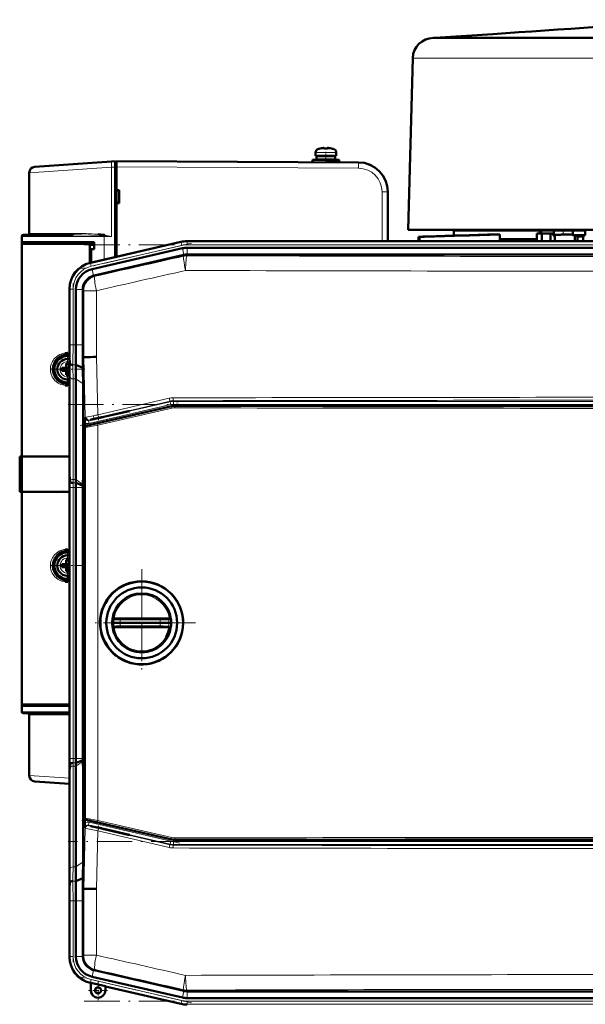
# Model space of a CAD drawing. Extents: x -1358 to 1757, y -1497 to 607.
# Tile 55 of 97: x -1242 to -1050, y 274 to 607. Entities that reach past the tile are written whole.
import ezdxf

# ---------------------------------------------------------------- set-up
doc = ezdxf.new("R2010")
doc.units = 0
doc.linetypes.add('DASHDOT', pattern=[18.5, 12, -3, 0.5, -3])

msp = doc.modelspace()

# ---------------------------------------------------------------- linework, layer by layer
at = {"color": 7, "lineweight": 50}
for p, q in [((-1101.22, 601.17), (-1101.7, 601.17)), ((-1081.55, 602.48), (-1101.23, 601.17)), ((-1084.4, 601.17), (-1101.22, 601.17)), ((-1078.11, 601.17), (-1084.4, 601.17)), ((-1018.21, 601.17), (-1078.11, 601.17)), ((-1108.7, 594.35), (-1110.23, 536.17)), ((-1140.04, 563.74), (-1140.03, 563.73)), ((-1138.88, 563.9), (-1139.05, 563.88)), ((-1138.61, 563.73), (-1138.61, 563.88)), ((-1137.61, 563.73), (-1137.61, 563.88)), ((-1137.34, 563.9), (-1137.17, 563.88)), ((-1136.19, 563.73), (-1136.18, 563.74)), ((-1141.61, 562.33), (-1141.61, 561.2)), ((-1141.61, 561.2), (-1141.61, 562.33)), ((-1141.61, 561.2), (-1138.11, 561.2)), ((-1141.26, 560), (-1141.26, 561.1)), ((-1141.26, 560), (-1141.26, 561.1)), ((-1138.11, 561.1), (-1141.26, 561.1)), ((-1140.11, 561.1), (-1140.11, 561.2)), ((-1140.11, 561.1), (-1140.11, 561.2)), ((-1138.11, 561.2), (-1134.61, 561.2)), ((-1134.96, 561.1), (-1138.11, 561.1)), ((-1136.11, 561.2), (-1136.11, 561.1)), ((-1134.96, 561.1), (-1134.96, 560)), ((-1134.61, 561.2), (-1134.61, 562.33)), ((-1236.75, 557.54), (-1210.71, 559.36)), ((-1210.71, 559.36), (-1209.51, 559.44)), ((-1209.51, 557.45), (-1209.51, 559.44)), ((-1209.11, 559.17), (-1209.51, 559.17)), ((-1209.51, 526.94), (-1209.51, 557.45)), ((-1127.06, 559.04), (-1209.11, 559.47)), ((-1209.11, 557.47), (-1209.11, 549.67)), ((-1142.61, 559.9), (-1142.61, 559.12)), ((-1138.11, 559.9), (-1142.61, 559.9)), ((-1142.61, 559.12), (-1142.61, 559.9)), ((-1138.11, 560), (-1141.26, 560)), ((-1140.11, 559.9), (-1140.11, 560)), ((-1140.11, 559.9), (-1140.11, 560)), ((-1134.96, 560), (-1138.11, 560)), ((-1133.61, 559.9), (-1138.11, 559.9)), ((-1133.61, 559.1), (-1138.03, 559.1)), ((-1136.11, 560), (-1136.11, 559.9)), ((-1136.11, 559.1), (-1136.11, 559.09)), ((-1133.61, 559.1), (-1133.61, 559.9)), ((-1238.61, 555.54), (-1238.61, 534.97)), ((-1209.11, 549.67), (-1208.11, 549.67)), ((-1209.11, 549.67), (-1209.11, 549.53)), ((-1209.11, 549.62), (-1209.11, 545.32)), ((-1209.11, 549.53), (-1208.11, 549.47)), ((-1208.11, 549.67), (-1208.11, 545.27)), ((-1117.11, 532.32), (-1117.11, 549.04)), ((-1208.11, 545.47), (-1209.11, 545.41)), ((-1209.11, 545.41), (-1209.11, 545.27)), ((-1209.11, 545.27), (-1209.11, 527.03)), ((-1208.11, 545.27), (-1209.11, 545.27)), ((-1241.11, 531.97), (-1241.11, 533.97)), ((-1232.71, 534.47), (-1240.61, 534.47)), ((-1223.71, 534.47), (-1232.71, 534.47)), ((-1213.19, 534.19), (-1213.58, 534.22)), ((-1213.2, 534.19), (-1213.57, 534.22)), ((-1213.53, 534.48), (-1213.14, 534.45)), ((-1110.23, 536.17), (-1090.42, 536.17)), ((-1106.76, 533.83), (-1106.44, 533.81)), ((-1106.76, 533.83), (-1106.76, 532.32)), ((-1106.44, 533.81), (-1106.44, 532.32)), ((-1094.73, 535.97), (-1084.5, 535.97)), ((-1094.73, 534.21), (-1094.73, 535.97)), ((-1091.73, 536.17), (-1091.73, 535.97)), ((-1090.42, 536.17), (-1078.22, 536.17)), ((-1084.5, 535.97), (-1065.62, 535.97)), ((-1079.23, 534.61), (-1081.8, 534.61)), ((-1079.23, 532.97), (-1079.23, 534.61)), ((-1078.22, 536.17), (-1059.72, 536.17)), ((-1066.69, 534.97), (-1065.01, 534.97)), ((-1066.69, 532.97), (-1066.69, 534.97)), ((-1065.62, 535.97), (-1065.62, 534.97)), ((-1065.18, 535.97), (-1065.62, 535.97)), ((-1065.18, 534.97), (-1065.18, 535.97)), ((-1065.18, 535.97), (-1060.91, 535.97)), ((-1065.01, 534.97), (-1065.01, 532.32)), ((-1065.01, 534.97), (-1062.01, 534.97)), ((-1062.01, 534.97), (-1062.01, 532.32)), ((-1061.16, 534.97), (-1062.01, 534.97)), ((-1061.16, 534.28), (-1061.16, 534.97)), ((-1060.91, 534.28), (-1061.16, 534.28)), ((-1060.91, 534.28), (-1060.91, 535.97)), ((-1060.72, 535.97), (-1060.91, 535.97)), ((-1060.72, 535.97), (-1054.73, 535.97)), ((-1060.58, 532.32), (-1060.59, 534.46)), ((-1059.72, 536.17), (-1011.23, 536.17)), ((-1054.5, 535.97), (-1054.73, 535.97)), ((-1054.5, 535.97), (-1054.5, 534.35)), ((-1054.5, 535.97), (-1050.34, 535.97)), ((-1054.5, 534.35), (-1053.48, 534.36)), ((-1053.76, 534.36), (-1053.76, 532.32)), ((-1052.91, 533.87), (-1050.91, 533.88)), ((-1052.91, 532.32), (-1052.91, 533.87)), ((-1050.91, 533.88), (-1050.91, 532.32)), ((-1050.34, 535.97), (-1050.34, 534.41)), ((-1050.13, 535.97), (-1050.34, 535.97)), ((-1241.11, 531.47), (-1241.11, 531.97)), ((-1216.61, 531.97), (-1241.11, 531.97)), ((-1241.11, 531.47), (-1219.06, 531.47)), ((-1241.11, 459.47), (-1241.11, 531.47)), ((-1240.81, 531.47), (-1240.81, 531.97)), ((-1216.61, 531.47), (-1219.06, 531.47)), ((-1216.61, 531.02), (-1218.29, 531.07)), ((-1218.11, 524.95), (-1218.11, 530.5)), ((-1187.24, 532.08), (-1218, 524.98)), ((-1187.24, 532.08), (-1217.81, 525.03)), ((-1216.61, 529.67), (-1216.61, 531.97)), ((-1185.16, 532.32), (-1164.89, 532.32)), ((-837.1, 532.32), (-1185.16, 532.32)), ((-852.09, 532.32), (-1164.89, 532.32)), ((-1079.18, 532.32), (-1079.23, 532.97)), ((-1066.69, 532.97), (-1079.23, 532.97)), ((-1066.69, 532.97), (-1066.7, 532.32)), ((-1216.61, 529.67), (-1218.11, 529.67)), ((-1217.61, 529.64), (-1218.11, 529.62)), ((-1218.11, 529.62), (-1218.11, 524.95)), ((-1216.61, 529.67), (-1217.61, 529.64)), ((-1217.61, 529.64), (-1217.61, 525.07)), ((-1186.75, 529.96), (-1217.32, 522.9)), ((-1186.26, 527.72), (-1216.63, 520.71)), ((-1186.26, 527.72), (-1186.23, 527.72)), ((-1185.16, 530.14), (-1164.89, 530.14)), ((-1185.13, 527.85), (-837.12, 527.85)), ((-852.09, 530.14), (-1164.89, 530.14)), ((-1224.98, 516.22), (-1224.98, 516.12)), ((-1224.97, 516.21), (-1224.98, 516.01)), ((-1224.98, 516.01), (-1224.98, 497.21)), ((-1222.79, 516.01), (-1222.79, 497.21)), ((-1220.5, 515.84), (-1220.5, 516.01)), ((-1220.5, 515.84), (-1220.5, 497.21)), ((-1226.11, 490.89), (-1226.11, 489.97)), ((-1225.11, 490.89), (-1225.11, 489.97)), ((-1224.83, 490.88), (-1225, 493.07)), ((-1220.45, 489.49), (-1222.83, 490.48)), ((-1220.51, 493.07), (-1220.18, 493.08)), ((-1220.18, 493.08), (-1219.83, 493.09)), ((-1226.61, 489.47), (-1227.54, 489.47)), ((-1226.61, 488.47), (-1227.54, 488.47)), ((-1226.25, 489.61), (-1226.26, 489.62)), ((-1226.25, 488.33), (-1226.26, 488.32)), ((-1224.98, 489.61), (-1226.25, 489.61)), ((-1226.25, 488.33), (-1226.25, 489.61)), ((-1224.98, 488.33), (-1226.25, 488.33)), ((-1226.11, 487.05), (-1226.11, 487.97)), ((-1225.11, 487.05), (-1225.11, 487.97)), ((-1224.98, 490.14), (-1224.98, 456)), ((-1224.98, 490.14), (-1224.98, 456)), ((-1224.98, 489.61), (-1224.98, 488.33)), ((-1222.79, 485.72), (-1222.79, 451.58)), ((-1220.41, 484.04), (-1220.41, 453.08)), ((-1190.35, 476.47), (-1219.39, 469.77)), ((-1211.92, 473.24), (-1205.06, 474.82)), ((-1204.67, 474.82), (-1211.92, 473.15)), ((-1204.67, 474.82), (-1205.06, 474.82)), ((-833.01, 476.6), (-1189.23, 476.6)), ((-1219.72, 469.52), (-1219.75, 470.8)), ((-1215.17, 472.49), (-1214.19, 472.72)), ((-1214.19, 472.62), (-1215.17, 472.4)), ((-1214.19, 472.72), (-1214.04, 472.74)), ((-1214.19, 472.62), (-1214.19, 472.72)), ((-1214.04, 472.66), (-1214.19, 472.62)), ((-1214.04, 472.74), (-1213.34, 472.91)), ((-1213.34, 472.82), (-1214.04, 472.66)), ((-1214.04, 472.66), (-1214.04, 472.74)), ((-1213.34, 472.91), (-1211.92, 473.24)), ((-1211.92, 473.15), (-1213.34, 472.82)), ((-1213.34, 472.82), (-1213.34, 472.91)), ((-1211.92, 473.15), (-1211.92, 473.24)), ((-1219.78, 469.28), (-1219.78, 336.87)), ((-1241.86, 459.47), (-1241.85, 459.47)), ((-1241.86, 447.47), (-1241.86, 459.47)), ((-1241.86, 459.22), (-1241.86, 459.23)), ((-1241.86, 459.21), (-1241.86, 459.22)), ((-1241.85, 459.47), (-1241.81, 459.47)), ((-1241.85, 447.47), (-1241.85, 459.47)), ((-1241.61, 459.47), (-1241.81, 459.47)), ((-1241.61, 459.47), (-1241.61, 447.47)), ((-1241.11, 459.47), (-1241.61, 459.47)), ((-1224.98, 459.47), (-1241.11, 459.47)), ((-1240.81, 459.44), (-1241.11, 459.47)), ((-1241.11, 459.44), (-1241.11, 447.5)), ((-1241.07, 459.44), (-1241.11, 459.44)), ((-1240.69, 459.44), (-1240.76, 459.44)), ((-1240.26, 459.44), (-1240.69, 459.44)), ((-1238.49, 459.44), (-1240.26, 459.44)), ((-1231.4, 459.43), (-1238.49, 459.44)), ((-1224.78, 450.88), (-1224.95, 453.07)), ((-1220.5, 449.53), (-1222.78, 450.48)), ((-1220.41, 453.08), (-1220.49, 449.95)), ((-1219.78, 453.08), (-1220.41, 453.08)), ((-1241.86, 447.71), (-1241.86, 447.72)), ((-1241.86, 447.47), (-1241.85, 447.47)), ((-1241.85, 447.47), (-1241.81, 447.47)), ((-1241.84, 447.47), (-1241.82, 447.47)), ((-1241.61, 447.47), (-1241.81, 447.47)), ((-1241.61, 447.47), (-1241.11, 447.47)), ((-1241.11, 447.5), (-1241.08, 447.5)), ((-1241.11, 447.47), (-1240.81, 447.5)), ((-1224.98, 447.47), (-1241.11, 447.47)), ((-1241.11, 375.47), (-1241.11, 447.47)), ((-1240.76, 447.5), (-1240.69, 447.5)), ((-1240.69, 447.5), (-1240.25, 447.5)), ((-1240.25, 447.5), (-1238.49, 447.5)), ((-1238.49, 447.5), (-1237.51, 447.5)), ((-1235.01, 447.5), (-1232.77, 447.51)), ((-1230.39, 447.51), (-1226.85, 447.52)), ((-1224.98, 448.93), (-1224.98, 357.21)), ((-1222.79, 357.21), (-1222.79, 448.93)), ((-1220.49, 449.95), (-1220.5, 449.53)), ((-1220.5, 449.53), (-1220.5, 448.93)), ((-1220.5, 448.93), (-1220.5, 357.21)), ((-1226.11, 424.39), (-1226.11, 423.47)), ((-1225.11, 424.39), (-1225.11, 423.47)), ((-1226.61, 422.97), (-1227.54, 422.97)), ((-1226.61, 421.97), (-1227.54, 421.97)), ((-1226.25, 423.11), (-1226.26, 423.12)), ((-1226.25, 421.83), (-1226.26, 421.82)), ((-1224.98, 423.11), (-1226.25, 423.11)), ((-1226.25, 421.83), (-1226.25, 423.11)), ((-1224.98, 421.83), (-1226.25, 421.83)), ((-1226.11, 420.55), (-1226.11, 421.47)), ((-1225.11, 420.55), (-1225.11, 421.47)), ((-1224.98, 423.11), (-1224.98, 421.83)), ((-1210.44, 404.34), (-1210.47, 404.13)), ((-1209.36, 404.58), (-1209.97, 404.58)), ((-1209.36, 404.58), (-1207.71, 404.58)), ((-1194.22, 404.58), (-1207.71, 404.58)), ((-1194.22, 404.58), (-1193.39, 404.58)), ((-1193.39, 404.58), (-1192.66, 404.58)), ((-1192.66, 404.58), (-1191.89, 404.58)), ((-1191.07, 404.58), (-1191.89, 404.58)), ((-1190.58, 404.13), (-1190.6, 404.34)), ((-1209.93, 403.08), (-1210.52, 403.08)), ((-1210.44, 401.82), (-1210.47, 402.03)), ((-1209.36, 401.58), (-1209.97, 401.58)), ((-1207.88, 403.08), (-1209.93, 403.08)), ((-1209.36, 401.58), (-1207.71, 401.58)), ((-1207.88, 403.08), (-1194.21, 403.08)), ((-1194.22, 401.58), (-1207.71, 401.58)), ((-1194.22, 401.58), (-1191.89, 401.58)), ((-1191.32, 403.08), (-1194.21, 403.08)), ((-1191.07, 401.58), (-1191.89, 401.58)), ((-1190.52, 403.08), (-1191.32, 403.08)), ((-1190.58, 402.03), (-1190.6, 401.82)), ((-1200.78, 388.99), (-1200.52, 388.99)), ((-1241.11, 374.97), (-1241.11, 375.47)), ((-1224.98, 375.47), (-1241.11, 375.47)), ((-1241.11, 372.97), (-1241.11, 374.97)), ((-1241.11, 374.97), (-1224.98, 374.97)), ((-1240.81, 374.97), (-1240.81, 375.47)), ((-1240.81, 375.47), (-1240.64, 375.47)), ((-1240.61, 372.47), (-1224.98, 372.47)), ((-1239.11, 372.47), (-1239.1, 372.47)), ((-1238.61, 371.97), (-1238.61, 351.4)), ((-1220.5, 356.61), (-1220.5, 357.21)), ((-1224.78, 355.26), (-1224.95, 353.07)), ((-1222.79, 320.42), (-1222.79, 354.56)), ((-1220.5, 356.61), (-1222.78, 355.66)), ((-1220.49, 356.19), (-1220.5, 356.61)), ((-1220.41, 353.07), (-1220.49, 356.19)), ((-1224.98, 316), (-1224.98, 350.14)), ((-1224.98, 316), (-1224.98, 350.14)), ((-1219.78, 353.06), (-1220.41, 353.07)), ((-1220.41, 322.11), (-1220.41, 353.07)), ((-1224.98, 348.58), (-1236.75, 349.4)), ((-1219.72, 336.64), (-1219.75, 335.34)), ((-1190.35, 329.68), (-1219.39, 336.39)), ((-1214.19, 333.52), (-1215.18, 333.75)), ((-1215.18, 333.65), (-1214.19, 333.43)), ((-1214.19, 333.52), (-1214.04, 333.48)), ((-1214.19, 333.52), (-1214.19, 333.43)), ((-1214.04, 333.48), (-1213.34, 333.32)), ((-1214.04, 333.48), (-1214.04, 333.4)), ((-1214.04, 333.4), (-1214.19, 333.43)), ((-1213.34, 333.24), (-1214.04, 333.4)), ((-1213.34, 333.32), (-1211.92, 333)), ((-1213.34, 333.32), (-1213.34, 333.24)), ((-1211.92, 332.9), (-1213.34, 333.24)), ((-1204.67, 331.32), (-1211.92, 333)), ((-1211.92, 333), (-1211.92, 332.9)), ((-1211.92, 332.9), (-1205.06, 331.32)), ((-1205.06, 331.32), (-1204.67, 331.32)), ((-1189.23, 329.56), (-833.01, 329.56)), ((-1224.83, 315.26), (-1225, 313.07)), ((-1220.45, 316.65), (-1222.83, 315.66)), ((-1220.51, 313.07), (-1220.48, 314.89)), ((-1220.48, 314.89), (-1220.45, 316.65)), ((-1220.51, 313.07), (-1220.18, 313.06)), ((-1219.83, 313.06), (-1220.18, 313.06)), ((-1224.98, 290.13), (-1224.98, 308.93)), ((-1222.79, 290.13), (-1222.79, 308.93)), ((-1220.5, 290.31), (-1220.5, 308.93)), ((-1224.97, 289.93), (-1224.98, 290.13)), ((-1220.5, 290.31), (-1220.5, 290.13)), ((-1224.98, 289.93), (-1224.98, 290.02)), ((-1186.26, 278.42), (-1216.63, 285.43)), ((-1217.81, 281.12), (-1218, 281.16)), ((-1217.81, 281.12), (-1218, 281.16)), ((-1217.81, 281.12), (-1217.77, 281.18)), ((-1217.81, 278.62), (-1217.81, 281.12)), ((-1217.77, 278.62), (-1217.77, 281.18)), ((-1217.77, 281.18), (-1212.84, 280.04)), ((-1186.75, 276.19), (-1217.32, 283.24)), ((-1212.84, 280.04), (-1212.81, 279.96)), ((-1212.84, 280.04), (-1212.84, 278.62)), ((-1212.81, 278.62), (-1212.81, 279.96)), ((-1212.81, 279.96), (-1212.81, 278.62)), ((-1187.24, 274.06), (-1212.81, 279.96)), ((-1186.26, 278.42), (-1186.23, 278.42)), ((-1185.16, 278.29), (-1185.13, 278.29)), ((-1185.13, 278.29), (-837.12, 278.29)), ((-1185.16, 276), (-1164.89, 276)), ((-852.09, 276), (-1164.89, 276))]:
    msp.add_line(p, q, dxfattribs=at)
at = {"color": 7, "lineweight": 18}
for p, q in [((-1106.66, 594.35), (-1108.7, 594.35)), ((-1089.34, 594.35), (-1106.66, 594.35)), ((-1046.98, 594.35), (-1089.34, 594.35)), ((-1140.68, 563.57), (-1140.68, 563.57)), ((-1138.11, 563.57), (-1140.68, 563.57)), ((-1138.09, 563.57), (-1138.11, 563.57)), ((-1135.54, 563.57), (-1138.09, 563.57)), ((-1141.61, 562.33), (-1141.61, 562.33)), ((-1138.11, 562.33), (-1141.61, 562.33)), ((-1138.08, 562.33), (-1138.11, 562.33)), ((-1134.61, 562.33), (-1138.08, 562.33)), ((-1210.71, 557.36), (-1238.61, 555.54)), ((-1209.51, 557.45), (-1210.71, 557.36)), ((-1210.71, 533.97), (-1210.71, 557.36)), ((-1209.51, 557.47), (-1209.11, 557.47)), ((-1209.11, 557.47), (-1127.06, 557.04)), ((-1119.1, 549.04), (-1117.11, 549.04)), ((-1119.1, 532.32), (-1119.1, 549.04)), ((-1241.11, 533.97), (-1233.08, 533.97)), ((-1230.57, 534.97), (-1238.61, 534.97)), ((-1233.08, 533.97), (-1213.21, 533.97)), ((-1223.47, 534.97), (-1230.57, 534.97)), ((-1210.71, 533.97), (-1213.21, 533.97)), ((-1213.21, 526.09), (-1213.21, 533.97)), ((-1060.72, 534.43), (-1060.72, 535.97)), ((-1054.73, 535.97), (-1054.73, 534.54)), ((-1187.2, 531.9), (-1217.82, 524.83)), ((-1186.97, 530.93), (-1217.6, 523.86)), ((-1187.2, 531.9), (-1187.24, 532.08)), ((-1187.2, 531.9), (-1186.97, 530.93)), ((-1185.16, 532.14), (-1185.16, 532.32)), ((-1185.16, 532.14), (-1185.16, 531.14)), ((-1185.16, 532.14), (-837.1, 532.14)), ((-1185.16, 531.14), (-837.1, 531.14)), ((-1186.23, 527.72), (-1186.75, 529.96)), ((-1186.21, 527.29), (-1186.26, 527.72)), ((-1185.16, 527.85), (-1185.16, 530.14)), ((-1185.13, 527.85), (-1185.08, 527.42)), ((-1218, 524.98), (-1217.82, 524.83)), ((-1217.6, 523.86), (-1217.82, 524.83)), ((-1216.8, 520.66), (-1217.32, 522.9)), ((-1216.63, 520.71), (-1216.31, 520.45)), ((-1224.79, 516.07), (-1224.98, 516.22)), ((-1224.79, 516.07), (-1224.79, 497.21)), ((-1224.79, 516.07), (-1223.79, 516.07)), ((-1223.79, 516.07), (-1223.79, 497.21)), ((-1220.5, 516.01), (-1222.79, 516.01)), ((-1220.18, 515.58), (-1220.5, 515.84)), ((-1220.18, 493.08), (-1220.18, 515.58)), ((-1215.88, 515.58), (-1220.18, 515.58)), ((-1215.88, 515.58), (-1215.88, 493.14)), ((-1224.79, 497.21), (-1224.98, 497.21)), ((-1224.79, 497.21), (-1223.79, 497.21)), ((-1222.79, 497.21), (-1223.79, 497.21)), ((-1220.5, 497.21), (-1222.79, 497.21)), ((-1225.59, 491.54), (-1225.61, 491.54)), ((-1222.83, 490.48), (-1223.83, 490.48)), ((-1219.64, 472.64), (-1220.18, 493.08)), ((-1215.88, 493.14), (-1215.36, 473.52)), ((-1228.18, 488.99), (-1228.18, 488.97)), ((-1225.64, 486.4), (-1225.61, 486.4)), ((-1224.79, 486.41), (-1224.79, 452.26)), ((-1223.79, 485.72), (-1223.79, 451.58)), ((-1222.79, 485.72), (-1223.79, 485.72)), ((-1220.41, 484.04), (-1222.79, 485.72)), ((-1218.54, 471.57), (-1190.88, 477.96)), ((-1190.66, 476.99), (-1218.32, 470.6)), ((-1215.36, 473.52), (-1191.25, 479.14)), ((-1190.91, 478.17), (-1215, 472.55)), ((-1190.88, 477.96), (-1190.91, 478.17)), ((-1190.66, 476.99), (-1190.88, 477.96)), ((-1189.78, 478.3), (-1189.76, 478.09)), ((-1189.76, 478.09), (-832.49, 478.09)), ((-1189.76, 477.09), (-1189.76, 478.09)), ((-832.49, 477.09), (-1189.76, 477.09)), ((-1215.44, 470.53), (-1190.33, 476.27)), ((-1190.28, 475.78), (-1215.4, 470.04)), ((-1190.33, 476.27), (-1190.35, 476.47)), ((-1189.23, 476.6), (-1189.21, 476.39)), ((-1219.77, 472.52), (-1219.64, 472.64)), ((-1218.42, 471.69), (-1218.54, 471.57)), ((-1218.32, 470.6), (-1218.54, 471.57)), ((-1215.17, 472.4), (-1215.17, 472.49)), ((-1219.7, 469.23), (-1219.78, 469.28)), ((-1219.7, 336.93), (-1219.7, 469.23)), ((-1219.39, 469.77), (-1219.32, 469.71)), ((-1215.4, 470.04), (-1215.4, 336.12)), ((-1241.81, 459.47), (-1241.81, 447.47)), ((-1224.95, 453.07), (-1225, 453.07)), ((-1222.79, 451.58), (-1223.79, 451.58)), ((-1222.78, 450.48), (-1223.78, 450.48)), ((-1220.49, 449.95), (-1222.79, 451.58)), ((-1224.79, 448.93), (-1224.98, 448.93)), ((-1224.79, 357.21), (-1224.79, 448.93)), ((-1224.79, 448.93), (-1223.79, 448.93)), ((-1222.79, 448.93), (-1223.79, 448.93)), ((-1223.79, 357.21), (-1223.79, 448.93)), ((-1220.5, 448.93), (-1222.79, 448.93)), ((-1225.59, 425.04), (-1225.61, 425.04)), ((-1228.18, 422.49), (-1228.18, 422.47)), ((-1225.64, 419.9), (-1225.61, 419.9)), ((-1209.85, 404.14), (-1210.47, 404.13)), ((-1207.8, 404.09), (-1194.3, 404.09)), ((-1190.58, 404.13), (-1191.4, 404.14)), ((-1209.85, 402.02), (-1210.47, 402.03)), ((-1209.85, 402.02), (-1209.2, 402.03)), ((-1207.8, 402.07), (-1194.3, 402.07)), ((-1193.28, 402.04), (-1192.37, 402.02)), ((-1192.37, 402.02), (-1191.4, 402.01)), ((-1190.58, 402.03), (-1191.4, 402.01)), ((-1224.98, 372.97), (-1241.11, 372.97)), ((-1238.61, 371.97), (-1224.98, 371.97)), ((-1224.79, 357.21), (-1224.98, 357.21)), ((-1224.79, 357.21), (-1223.79, 357.21)), ((-1222.79, 357.21), (-1223.79, 357.21)), ((-1220.5, 357.21), (-1222.79, 357.21)), ((-1224.79, 319.74), (-1224.79, 353.88)), ((-1222.79, 354.56), (-1223.79, 354.56)), ((-1223.79, 320.42), (-1223.79, 354.56)), ((-1222.78, 355.66), (-1223.78, 355.66)), ((-1220.49, 356.19), (-1222.79, 354.56)), ((-1238.61, 351.4), (-1224.98, 350.51)), ((-1225, 353.07), (-1224.95, 353.07)), ((-1219.78, 336.87), (-1219.7, 336.93)), ((-1220.18, 313.06), (-1219.64, 333.5)), ((-1219.64, 333.5), (-1219.77, 333.62)), ((-1219.32, 336.44), (-1219.39, 336.39)), ((-1218.32, 335.54), (-1218.54, 334.57)), ((-1190.88, 328.18), (-1218.54, 334.57)), ((-1218.54, 334.57), (-1218.42, 334.45)), ((-1218.32, 335.54), (-1190.66, 329.16)), ((-1190.33, 329.89), (-1215.44, 335.63)), ((-1215.4, 336.12), (-1190.28, 330.38)), ((-1215.18, 333.75), (-1215.18, 333.65)), ((-1215, 333.59), (-1190.91, 327.97)), ((-1215.36, 332.62), (-1215.88, 313)), ((-1191.25, 327), (-1215.36, 332.62)), ((-1190.88, 328.18), (-1190.91, 327.97)), ((-1190.66, 329.16), (-1190.88, 328.18)), ((-1190.33, 329.89), (-1190.35, 329.68)), ((-1189.78, 327.84), (-1189.76, 328.05)), ((-1189.76, 329.05), (-1189.76, 328.05)), ((-1189.76, 329.05), (-832.49, 329.05)), ((-832.49, 328.05), (-1189.76, 328.05)), ((-1189.21, 329.76), (-1189.23, 329.56)), ((-1222.79, 320.42), (-1223.79, 320.42)), ((-1220.41, 322.11), (-1222.79, 320.42)), ((-1222.83, 315.66), (-1223.83, 315.66)), ((-1220.18, 290.56), (-1220.18, 313.06)), ((-1215.88, 313), (-1215.88, 290.56)), ((-1224.79, 308.93), (-1224.98, 308.93)), ((-1224.79, 308.93), (-1223.79, 308.93)), ((-1224.79, 290.07), (-1224.79, 308.93)), ((-1222.79, 308.93), (-1223.79, 308.93)), ((-1223.79, 290.07), (-1223.79, 308.93)), ((-1220.5, 308.93), (-1222.79, 308.93)), ((-1220.5, 290.13), (-1222.79, 290.13)), ((-1220.18, 290.56), (-1220.5, 290.31)), ((-1220.18, 290.56), (-1215.88, 290.56)), ((-1224.98, 289.93), (-1224.79, 290.07)), ((-1223.79, 290.07), (-1224.79, 290.07)), ((-1216.8, 285.48), (-1217.32, 283.24)), ((-1216.63, 285.43), (-1216.31, 285.69)), ((-1217.82, 281.31), (-1218, 281.16)), ((-1217.82, 281.31), (-1217.6, 282.28)), ((-1187.2, 274.24), (-1217.82, 281.31)), ((-1186.97, 275.21), (-1217.6, 282.28)), ((-1217.77, 278.62), (-1217.81, 278.62)), ((-1212.84, 278.62), (-1212.81, 278.62)), ((-1186.23, 278.42), (-1186.75, 276.19)), ((-1186.21, 278.85), (-1186.26, 278.42)), ((-1185.16, 278.29), (-1185.16, 276)), ((-1185.13, 278.29), (-1185.08, 278.72)), ((-1187.2, 274.24), (-1187.24, 274.06)), ((-1187.2, 274.24), (-1186.97, 275.21)), ((-1185.16, 275), (-837.1, 275)), ((-1185.16, 274.01), (-1185.16, 275)), ((-1185.16, 274.01), (-837.1, 274.01)), ((-1185.16, 274.01), (-1185.16, 273.82))]:
    msp.add_line(p, q, dxfattribs=at)
at = {"color": 7, "linetype": 'DASHDOT', "lineweight": 18, "ltscale": 0.000932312}
msp.add_line((-1139.11, 563.91), (-1139.11, 563.87), dxfattribs=at)
at = {"color": 7, "linetype": 'DASHDOT', "lineweight": 18, "ltscale": 0.000656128}
msp.add_line((-1139.11, 563.88), (-1139.11, 563.9), dxfattribs=at)
at = {"color": 7, "linetype": 'DASHDOT', "lineweight": 18, "ltscale": 0.000779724}
msp.add_line((-1137.11, 563.88), (-1137.11, 563.91), dxfattribs=at)
at = {"color": 7, "linetype": 'DASHDOT', "lineweight": 18, "ltscale": 0.000671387}
msp.add_line((-1137.11, 563.88), (-1137.11, 563.9), dxfattribs=at)
at = {"color": 7, "linetype": 'DASHDOT', "lineweight": 18, "ltscale": 0.097174}
msp.add_line((-1138.11, 558.76), (-1138.11, 562.65), dxfattribs=at)
at = {"color": 7, "linetype": 'DASHDOT', "lineweight": 18, "ltscale": 0.033014}
msp.add_line((-1138.11, 561.21), (-1138.11, 559.89), dxfattribs=at)
at = {"color": 7, "linetype": 'DASHDOT', "lineweight": 18, "ltscale": 0.012015}
msp.add_line((-1209.07, 557.48), (-1209.55, 557.48), dxfattribs=at)
at = {"color": 7, "linetype": 'DASHDOT', "lineweight": 18, "ltscale": 0.023296}
msp.add_line((-1138.11, 559.98), (-1138.11, 559.04), dxfattribs=at)
at = {"color": 7, "linetype": 'DASHDOT', "lineweight": 18, "ltscale": 0.046164}
msp.add_line((-1057.73, 534.28), (-1057.73, 536.12), dxfattribs=at)
at = {"color": 7, "linetype": 'DASHDOT', "lineweight": 18}
for p, q in [((-1183.65, 531.7), (-1220.91, 523.09)), ((-1219.96, 531.14), (-802.29, 531.14)), ((-1223.79, 517.96), (-1223.79, 495.33)), ((-1225.48, 477.09), (-796.77, 477.09)), ((-1221.34, 469.9), (-1187.64, 477.68)), ((-1223.79, 348.04), (-1223.79, 458.1)), ((-1200.52, 421.28), (-1200.52, 384.88)), ((-1200.52, 416.08), (-1200.52, 390.08)), ((-1182.32, 403.08), (-1218.72, 403.08)), ((-1187.52, 403.08), (-1213.52, 403.08)), ((-1187.64, 328.46), (-1221.34, 336.24)), ((-796.77, 329.05), (-1225.49, 329.05)), ((-1223.79, 310.81), (-1223.79, 288.19)), ((-1183.65, 274.45), (-1220.91, 283.05)), ((-1219.96, 275), (-802.29, 275))]:
    msp.add_line(p, q, dxfattribs=at)
at = {"color": 7, "linetype": 'DASHDOT', "lineweight": 18, "ltscale": 0.2925}
for p, q in [((-1225.61, 494.82), (-1225.61, 483.12)), ((-1225.61, 428.32), (-1225.61, 416.62))]:
    msp.add_line(p, q, dxfattribs=at)
at = {"color": 7, "linetype": 'DASHDOT', "lineweight": 18, "ltscale": 0.292499}
for p, q in [((-1219.76, 488.97), (-1231.46, 488.97)), ((-1219.76, 422.47), (-1231.46, 422.47))]:
    msp.add_line(p, q, dxfattribs=at)
at = {"color": 7, "linetype": 'DASHDOT', "lineweight": 18, "ltscale": 0.020221}
msp.add_line((-1215.17, 472.56), (-1215.17, 471.75), dxfattribs=at)
at = {"color": 7, "linetype": 'DASHDOT', "lineweight": 18, "ltscale": 0.019753}
msp.add_line((-1215.18, 333.59), (-1215.18, 334.38), dxfattribs=at)
at = {"color": 7, "linetype": 'DASHDOT', "lineweight": 18, "ltscale": 0.1625}
for p, q in [((-1215.31, 281.87), (-1215.31, 275.37)), ((-1212.06, 278.62), (-1218.56, 278.62))]:
    msp.add_line(p, q, dxfattribs=at)
at = {"color": 7, "linetype": 'DASHDOT', "lineweight": 18, "ltscale": 0.160231}
msp.add_line((-1215.31, 281.82), (-1215.31, 275.41), dxfattribs=at)
at = {"color": 7, "linetype": 'DASHDOT', "lineweight": 18, "ltscale": 0.160233}
msp.add_line((-1212.1, 278.62), (-1218.51, 278.62), dxfattribs=at)
at = {"color": 7, "lineweight": 50}
for points in [[(-1138.61, 563.88), (-1138.61, 563.88), (-1138.61, 563.88), (-1138.62, 563.89), (-1138.64, 563.89), (-1138.7, 563.9), (-1139.11, 563.88)], [(-1138.61, 563.88), (-1138.61, 563.88), (-1138.61, 563.88), (-1138.62, 563.89), (-1138.63, 563.89), (-1138.66, 563.9)], [(-1137.61, 563.88), (-1137.61, 563.88), (-1137.61, 563.88), (-1137.6, 563.89), (-1137.59, 563.89), (-1137.51, 563.9)], [(-1137.61, 563.88), (-1137.61, 563.88), (-1137.6, 563.89), (-1137.6, 563.89), (-1137.58, 563.89), (-1137.53, 563.9), (-1137.38, 563.9), (-1137.11, 563.88)], [(-1060.72, 534.43), (-1060.72, 534.44), (-1060.68, 534.44), (-1060.2, 534.49)], [(-1056.12, 534.59), (-1054.87, 534.57), (-1054.81, 534.56)], [(-1218.11, 530.5), (-1218.14, 530.72), (-1218.21, 530.94), (-1218.34, 531.13), (-1218.51, 531.29), (-1218.71, 531.4), (-1219.06, 531.47)], [(-1226.47, 494.44), (-1226.04, 494.47), (-1225.86, 494.47)], [(-1225.86, 483.47), (-1226.41, 483.5), (-1226.47, 483.5)], [(-1215.17, 472.49), (-1216.63, 472.14), (-1217.6, 471.9), (-1217.76, 471.85), (-1217.78, 471.84), (-1217.78, 471.84)], [(-1217.78, 471.84), (-1217.78, 471.84), (-1217.77, 471.84), (-1217.73, 471.84), (-1217.34, 471.92), (-1215.17, 472.4)], [(-1226.47, 427.94), (-1226.04, 427.97), (-1225.86, 427.97)], [(-1225.86, 416.97), (-1226.41, 417), (-1226.47, 417)], [(-1210.44, 404.34), (-1210.44, 404.34), (-1210.44, 404.34), (-1210.44, 404.34), (-1210.44, 404.34), (-1210.43, 404.35), (-1210.41, 404.36)], [(-1190.63, 404.36), (-1190.61, 404.34), (-1190.6, 404.34), (-1190.6, 404.34), (-1190.6, 404.34), (-1190.6, 404.34), (-1190.6, 404.34)], [(-1210.44, 401.82), (-1210.44, 401.82), (-1210.44, 401.82), (-1210.44, 401.82), (-1210.43, 401.81), (-1210.34, 401.72), (-1210.18, 401.62)], [(-1190.63, 401.8), (-1190.61, 401.82), (-1190.6, 401.82), (-1190.6, 401.82), (-1190.6, 401.82), (-1190.6, 401.82), (-1190.6, 401.82)], [(-1217.78, 334.3), (-1217.78, 334.3), (-1217.77, 334.3), (-1217.73, 334.28), (-1217.34, 334.17), (-1215.18, 333.65)], [(-1215.18, 333.75), (-1216.63, 334.07), (-1217.59, 334.28), (-1217.76, 334.3), (-1217.77, 334.3), (-1217.78, 334.3), (-1217.78, 334.3), (-1217.78, 334.3)]]:
    msp.add_lwpolyline(points, dxfattribs=at)
at = {"color": 7, "lineweight": 18}
for points in [[(-1213.57, 534.22), (-1214.98, 534.3), (-1217.77, 534.4), (-1220.82, 534.45), (-1223.7, 534.47)], [(-1229.54, 493.11), (-1228.82, 493.64), (-1228.25, 493.94), (-1227.6, 494.2), (-1226.88, 494.38), (-1226.47, 494.44)], [(-1229.54, 484.83), (-1229.94, 485.2), (-1230.28, 485.59), (-1230.57, 485.99), (-1230.81, 486.41), (-1231.18, 487.25), (-1231.39, 488.12), (-1231.45, 488.99), (-1231.38, 489.87), (-1231.16, 490.74), (-1230.79, 491.58), (-1230.54, 491.99), (-1230.25, 492.39), (-1229.92, 492.76), (-1229.54, 493.11)], [(-1226.47, 483.5), (-1227.25, 483.64), (-1227.94, 483.86), (-1228.55, 484.15), (-1228.83, 484.31), (-1229.54, 484.83)], [(-1219.64, 472.64), (-1219.63, 472.64), (-1219.59, 472.66), (-1219.29, 472.73)], [(-1219.32, 469.71), (-1219.31, 469.71), (-1219.3, 469.71), (-1219.23, 469.72), (-1218.58, 469.84), (-1215.44, 470.53)], [(-1218.14, 471.78), (-1218.38, 471.71), (-1218.41, 471.69), (-1218.42, 471.69)], [(-1215.4, 470.04), (-1218.9, 469.35), (-1219.58, 469.24), (-1219.68, 469.23), (-1219.7, 469.23), (-1219.7, 469.23), (-1219.7, 469.23)], [(-1229.54, 426.61), (-1228.82, 427.14), (-1228.25, 427.44), (-1227.6, 427.7), (-1226.88, 427.88), (-1226.47, 427.94)], [(-1229.54, 418.33), (-1229.94, 418.7), (-1230.28, 419.09), (-1230.57, 419.49), (-1230.81, 419.91), (-1231.18, 420.75), (-1231.39, 421.62), (-1231.45, 422.49), (-1231.38, 423.37), (-1231.16, 424.24), (-1230.79, 425.08), (-1230.54, 425.49), (-1230.25, 425.89), (-1229.92, 426.26), (-1229.54, 426.61)], [(-1226.47, 417), (-1227.25, 417.14), (-1227.94, 417.36), (-1228.55, 417.65), (-1228.83, 417.81), (-1229.54, 418.33)], [(-1207.71, 404.58), (-1207.71, 404.58), (-1207.72, 404.57), (-1207.73, 404.57), (-1207.74, 404.53), (-1207.79, 404.32), (-1207.8, 404.09)], [(-1194.3, 404.09), (-1194.28, 404.44), (-1194.26, 404.53), (-1194.24, 404.56), (-1194.23, 404.57), (-1194.23, 404.58), (-1194.22, 404.58)], [(-1194.3, 404.09), (-1192.04, 404.14), (-1191.4, 404.14)], [(-1207.71, 401.58), (-1207.71, 401.58), (-1207.72, 401.58), (-1207.73, 401.59), (-1207.74, 401.62), (-1207.79, 401.84), (-1207.8, 402.07)], [(-1194.3, 402.07), (-1194.28, 401.72), (-1194.26, 401.63), (-1194.24, 401.6), (-1194.23, 401.58), (-1194.23, 401.58), (-1194.22, 401.58)], [(-1219.7, 336.93), (-1219.7, 336.93), (-1219.69, 336.93), (-1219.59, 336.92), (-1218.84, 336.8), (-1215.4, 336.12)], [(-1215.36, 332.62), (-1218.8, 333.3), (-1219.59, 333.48), (-1219.63, 333.5), (-1219.64, 333.5)], [(-1215.44, 335.63), (-1217.74, 336.14), (-1219.12, 336.42), (-1219.29, 336.45), (-1219.31, 336.45), (-1219.31, 336.44), (-1219.32, 336.44)], [(-1218.42, 334.45), (-1218.41, 334.45), (-1218.4, 334.44), (-1218.28, 334.4), (-1216.6, 333.97), (-1215, 333.59)]]:
    msp.add_lwpolyline(points, dxfattribs=at)
at = {"color": 7, "lineweight": 50}
for centre, radius in [((-1200.52, 403.08), 14), ((-1200.52, 403.08), 12), ((-1215.31, 278.62), 1.03), ((-1215.31, 278.62), 1)]:
    msp.add_circle(centre, radius, dxfattribs=at)
for centre, radius, start, end in [((-2618.56, 23328.87), 22778.31, 273.869095, 274.0464), ((-1101.7, 594.17), 7, 90.0001, 178.5003), ((-1140.31, 562.33), 1.3, 106.6015, 180), ((-1140.31, 562.33), 1.3, 106.6015, 180), ((-1138.11, 554.95), 9, 102.3778, 106.6015), ((-1138.11, 554.95), 9, 102.3778, 106.6015), ((-1138.11, 554.95), 8.99, 96.3897, 102.3492), ((-1138.11, 554.95), 8.99, 96.3893, 102.3497), ((-1138.11, 554.95), 8.99, 96.3893, 102.3497), ((-1138.11, 554.95), 8.99, 96.3897, 102.3492), ((-1138.68, 560.09), 3.82, 92.3233, 96.5681), ((-1138.11, 553.84), 9.9, 89.9998, 92.8943), ((-1138.11, 553.84), 9.9, 89.9998, 92.8943), ((-1138.11, 553.84), 9.9, 89.9998, 92.8943), ((-1138.11, 553.84), 9.9, 90, 92.1365), ((-1138.11, 553.84), 9.9, 87.106, 89.9999), ((-1138.11, 553.84), 9.9, 87.106, 89.9999), ((-1138.11, 553.84), 9.9, 87.106, 89.9999), ((-1138.11, 554.95), 8.99, 77.6503, 83.6107), ((-1138.11, 554.95), 8.99, 77.6503, 83.6107), ((-1138.11, 554.95), 8.99, 77.6503, 83.6107), ((-1138.11, 554.95), 8.99, 77.6503, 83.6107), ((-1138.11, 554.95), 9, 73.3984, 77.6222), ((-1135.91, 562.33), 1.3, 0, 73.3984), ((-1236.61, 555.54), 2, 94, 180), ((-1127.11, 549.04), 10, 0, 89.7), ((-1127.13, 549.02), 10.02, 64.3266, 68.2302), ((-1240.61, 533.97), 0.5, 90, 180), ((-1239.11, 534.97), 0.5, 270, 360), ((-1217.89, 503.19), 31.58, 82.0417, 85.3768), ((-1216.32, 534.84), 2.82, 347.1582, 352.5237), ((-1216.3, 534.86), 2.81, 346.8887, 352.07), ((-1213.89, 530.95), 3.54, 77.9977, 83.9785), ((-1216.22, 534.91), 3.1, 346.5612, 350.7328), ((-1216.32, 534.91), 3.21, 346.8919, 351.6715), ((-586.64, -15682.52), 16224.69, 91.794546, 91.83705), ((-676.9, -12828.89), 13369.63, 91.735472, 91.842473), ((-820.88, -8709.85), 9248.06, 91.600808, 91.769459), ((-1057.09, 477.35), 57.22, 91.2457, 93.1206), ((-1055.96, 443.4), 91.19, 90.099, 91.4886), ((-1054.81, 534.31), 0.254, 69.8958, 89.1175), ((-1000.7, -2701.02), 3235.82, 90.87901, 90.9345), ((-1078.33, 505.78), 37.88, 47.8527, 48.9887), ((-1009.88, 490.18), 59.95, 132.4552, 133.1998), ((-1185.16, 523.07), 9.25, 90.0004, 102.9992), ((-1185.16, 523.07), 9.25, 90.0004, 102.9992), ((-1185.16, 523.07), 7.06, 90.0004, 102.9993), ((-1215.98, 516.22), 8.99, 102.9916, 180.0084), ((-1215.73, 516.02), 7.06, 102.9968, 180.0034), ((-1215.5, 515.83), 5.01, 105.1072, 177.8928), ((-1572.56, 497.13), 347.59, 359.3315, 0.0143), ((-1793.03, 497.07), 570.24, 359.3376, 0.0139), ((-1912.97, 497.19), 692.47, 359.65945, 0.00195), ((-1225.61, 488.97), 5, 90, 180), ((-1225.61, 488.97), 5, 113.356, 152.5217), ((-1225.61, 488.99), 4.98, 82.836, 90.0232), ((-1225.61, 488.97), 4.5, 82.1078, 278.142), ((-1225.61, 488.97), 3.5, 90, 180), ((-1225.61, 473.76), 17.14, 89.9996, 91.6715), ((-1225.61, 488.97), 3.5, 79.7551, 90), ((-1225.61, 473.8), 17.1, 88.3267, 90.0022), ((-1432.2, 489.89), 207.22, 0.0687, 0.8785), ((-1562.57, 485.32), 339.78, 0.0681, 0.8707), ((-1831.28, 480.23), 610.9, 0.86852, 1.20439), ((-1200.4, -712.53), 1205.77, 90.73585, 90.92355), ((-1225.6, 488.97), 5.02, 180.0207, 189.2982), ((-1225.61, 488.97), 5, 189.3094, 277.3242), ((-1225.61, 488.97), 3.5, 180, 280.4916), ((-1210.41, 488.97), 17.13, 178.3286, 181.6729), ((-1226.61, 489.97), 0.5, 270, 0), ((-1226.61, 487.97), 0.5, 0, 90), ((-1225.61, 504.18), 17.14, 268.3285, 270.0004), ((-1225.61, 504.14), 17.1, 269.9978, 271.6733), ((-1224.61, 489.97), 0.5, 180, 223.5858), ((-1224.61, 487.97), 0.5, 136.4607, 180), ((-1611.87, 483.57), 391.47, 0.0681, 0.8669), ((-1225.61, 488.97), 5, 207.1861, 246.7), ((-1159.25, 472.33), 60.52, 179.8196, 181.4448), ((-1219.28, 469.28), 0.5, 102.9976, 180.0022), ((-1245.41, -6509.63), 6969.08, 89.832007, 89.964315), ((-1245.15, -6515.75), 6975.2, 89.834329, 89.963987), ((-1235.25, -2333.97), 2793.4, 89.78937, 89.92113), ((-1432.34, 456.25), 207.36, 359.1212, 359.9305), ((-1012.55, 456.25), 212.42, 180.0663, 180.8562), ((-1572.05, 449.02), 347.08, 359.9853, 0.6691), ((-867.24, 449.01), 357.73, 179.3493, 180.0128), ((-1142.97, 451.67), 79.83, 180.0641, 180.8524), ((-1087.99, 448.96), 134.8, 179.3521, 180.0124), ((-1245.36, 7388.69), 6941.2, 270.03533, 270.168259), ((-1245.1, 7399.74), 6952.25, 270.03533, 270.165855), ((-1225.61, 422.47), 5, 90, 180.0007), ((-1225.61, 422.47), 4.5, 81.8548, 278.1422), ((-1225.61, 422.47), 5, 113.356, 152.5217), ((-1225.61, 422.49), 4.98, 82.6665, 90.0227), ((-1225.61, 422.47), 3.5, 90, 180), ((-1226.61, 423.47), 0.5, 270, 360), ((-1225.61, 407.26), 17.14, 89.9996, 91.6715), ((-1225.61, 422.47), 3.5, 79.5042, 90), ((-1225.61, 407.3), 17.1, 88.3267, 90.0022), ((-1224.61, 423.47), 0.5, 180, 223.5898), ((-1225.6, 422.47), 5.02, 180.0207, 189.2982), ((-1225.61, 422.47), 5, 189.3095, 207.185), ((-1225.61, 422.47), 5, 207.1866, 246.6173), ((-1225.61, 422.47), 3.5, 180, 280.492), ((-1210.41, 422.47), 17.13, 178.3286, 181.6729), ((-1226.61, 421.47), 0.5, 0, 90), ((-1225.61, 437.68), 17.14, 268.3285, 270.0004), ((-1225.61, 437.64), 17.1, 269.9978, 271.6733), ((-1224.61, 421.47), 0.5, 136.4567, 180), ((-1225.61, 422.47), 5, 246.6202, 270), ((-1225.61, 422.46), 4.99, 269.9886, 277.3245), ((-1200.57, 403.08), 14.09, 89.8034, 134.0601), ((-1200.57, 403.08), 14.09, 44.258, 89.8038), ((-1200.57, 403.08), 14.1, 134.0696, 179.1699), ((-1200.52, 403.08), 10, 7.2346, 172.765), ((-1200.57, 403.08), 14.09, 314.0192, 44.2557), ((-1209.88, 403.9), 0.705, 129.6312, 139.5308), ((-1209.93, 403.96), 0.622, 113.4776, 129.4362), ((-1209.96, 404.03), 0.549, 90.4701, 113.1016), ((-1191.08, 404.03), 0.553, 67.0525, 89.5669), ((-1191.12, 403.95), 0.645, 39.9598, 66.2327), ((-1200.57, 403.08), 14.09, 179.1903, 224.261), ((-1200.52, 403.08), 10, 187.235, 352.7654), ((-1209.96, 402.14), 0.556, 247.1205, 269.4699), ((-1200.52, 403.07), 9.49, 330.6713, 350.9616), ((-1191.08, 402.14), 0.558, 270.5728, 292.8875), ((-1191.11, 402.2), 0.628, 293.5258, 320.519), ((-1200.57, 403.08), 14.09, 224.2714, 246.7188), ((-1200.57, 403.09), 14.1, 246.7224, 269.1382), ((-1200.57, 403.08), 14.09, 291.5606, 314.0155), ((-1200.57, 403.08), 14.09, 270.1953, 291.5621), ((-1240.61, 372.97), 0.5, 180, 270), ((-1239.11, 371.97), 0.5, 0, 90), ((-1572.05, 357.12), 347.08, 359.3309, 0.0147), ((-867.24, 357.13), 357.73, 179.9872, 180.6507), ((-1087.99, 357.18), 134.8, 179.9876, 180.6479), ((-1142.97, 354.47), 79.83, 179.1476, 179.9359), ((-1236.61, 351.4), 2, 180, 266), ((-1432.34, 349.89), 207.36, 0.0695, 0.8788), ((-1012.55, 349.9), 212.42, 179.1438, 179.9337), ((-1219.28, 336.87), 0.5, 179.9976, 257.0022), ((-1159.25, 333.81), 60.52, 178.5511, 180.1764), ((-1189.23, 334.56), 5, 257.002, 269.998), ((-1562.57, 320.82), 339.78, 359.1293, 359.9319), ((-1611.87, 322.57), 391.47, 359.1331, 359.9319), ((-1432.2, 316.25), 207.22, 359.1215, 359.9313), ((-1793.03, 309.07), 570.24, 359.9861, 0.6624), ((-1572.56, 309.02), 347.59, 359.9857, 0.6685), ((-1912.99, 308.95), 692.48, 359.99805, 0.34054), ((-1200.38, 1519.8), 1206.9, 269.07649, 269.26401), ((-1215.73, 290.13), 7.06, 179.9966, 257.0032), ((-1215.5, 290.31), 5, 182.1029, 254.9076), ((-1215.98, 289.92), 8.99, 179.9916, 257.0084), ((-1215.31, 278.62), 2.5, 180, 360), ((-1215.31, 278.62), 2.47, 180, 0), ((-1215.31, 278.62), 1, 141.2591, 270), ((-1215.31, 278.62), 2.5, 270, 360), ((-1185.16, 283.07), 9.25, 257.0008, 269.9996), ((-1185.16, 283.07), 9.25, 257.0008, 269.9996), ((-1185.16, 283.07), 7.06, 257.0007, 269.9996)]:
    msp.add_arc(centre, radius, start, end, dxfattribs=at)
at = {"color": 7, "lineweight": 18}
for centre, radius, start, end in [((-1127.1, 549.04), 8, 359.9985, 89.7014), ((-1224.33, 534.95), 0.852, 337.0771, 1.532), ((-1223.33, 419.33), 115.64, 87.365, 90.0726), ((-1221.25, 465.22), 69.7, 85.1476, 87.3411), ((-1243.91, 173.95), 361.55, 84.7305, 85.1277), ((-1245.38, 349.06), 188.13, 79.3785, 80.1373), ((-1185.16, 523.07), 9.06, 90.0004, 102.9992), ((-1185.16, 523.09), 8.05, 89.9878, 103.0122), ((-13882.26, 56297.95), 57197.52, 282.793761, 282.824689), ((-1011.13, 56176.46), 55649.31, 269.820896, 270.179106), ((-1215.8, 516.07), 8.99, 102.9997, 180.0003), ((-1215.8, 516.07), 7.99, 102.9916, 180.0084), ((-13920.79, 56656.02), 57560.09, 282.7515782, 282.7824028), ((-1011.13, 56551.72), 56029.56, 269.821504, 270.178498), ((-1758.77, 497.08), 533.98, 359.3347, 0.0141), ((-1792.9, 497.07), 569.11, 359.3363, 0.014), ((-1224.9, 494.47), 0.961, 179.819, 191.8718), ((-1225.87, 488.87), 5.6, 80.9655, 89.9369), ((-1225.61, 488.97), 2.57, 90, 179.4706), ((-1225.61, 488.97), 2.57, 75.7708, 89.4706), ((-1543.04, 486.03), 318.25, 0.0684, 0.8743), ((-1562.93, 485.32), 339.14, 0.0683, 0.8723), ((-1225.61, 488.97), 2.57, 180, 269.4706), ((-1224.9, 483.47), 0.961, 168.1213, 180.1745), ((-1225.87, 489.07), 5.6, 270.0738, 279.1411), ((-1225.61, 488.97), 2.57, 270, 284.3523), ((-1189.89, 473.31), 5.99, 90.1091, 103.1288), ((-1189.77, 473.3), 5, 90.1491, 103.1472), ((-1189.76, 473.09), 4, 90.0047, 102.9953), ((-1011.13, -83333.09), 83812.57, 89.8777831, 90.1222151), ((-1011.13, -83219.55), 83698.04, 89.8777011, 90.122297), ((-1158.43, 176.67), 302.27, 100.857, 101.1749), ((-1189.22, 471.4), 5, 89.8884, 102.8902), ((-1189.28, 471.4), 4.49, 89.8605, 102.8892), ((-1011.12, 84261.66), 83785.95, 269.8781811, 270.1218207), ((-1011.12, 84204.75), 83728.55, 269.8781333, 270.1218617), ((-1218.77, 472.55), 0.999, 181.46, 283.0819), ((-1218.77, 472.55), 2, 240.6635, 283.005), ((-1198.17, 375.93), 99.08, 100.9623, 102.3111), ((-1208.97, 437.95), 35.05, 103.9245, 105.1673), ((-1189.34, 359.72), 115.71, 103.48, 104.0366), ((-1168.9, 274.87), 202.98, 103.1255, 103.506), ((-1123.52, 452.37), 101.27, 180.063, 180.8443), ((-1053.31, 448.96), 171.48, 179.3589, 180.0115), ((-1143.35, 451.67), 80.44, 180.0631, 180.8454), ((-1087.62, 448.96), 136.17, 179.358, 180.0116), ((-1225.87, 422.37), 5.6, 80.8603, 89.9358), ((-1224.9, 427.97), 0.961, 179.8265, 191.8802), ((-1225.61, 422.47), 2.57, 90, 179.4706), ((-1225.61, 422.47), 2.57, 75.6477, 89.4706), ((-1225.61, 422.47), 2.57, 180, 269.4706), ((-1224.9, 416.97), 0.961, 168.1286, 180.181), ((-1225.87, 422.57), 5.6, 270.0738, 279.1411), ((-1225.61, 422.47), 2.57, 270, 284.3523), ((-1200.52, 403.09), 9.5, 90.0034, 170.9626), ((-1200.52, 403.09), 9.5, 9.0358, 89.9967), ((-1200.56, 402.98), 9.37, 172.8589, 179.3713), ((-1209.36, 404.08), 0.499, 90.1296, 173.0452), ((-1214.33, 188.8), 215.38, 88.2621, 88.8097), ((-1201.09, 403.03), 6.79, 171.029, 179.5801), ((-1201.07, 402.98), 6.85, 0.8052, 9.28), ((-1191.89, 404.08), 0.499, 7.3818, 89.8716), ((-1200.63, 402.94), 9.31, 0.8578, 7.4328), ((-1200.56, 403.18), 9.37, 180.6287, 187.1411), ((-1200.52, 403.07), 9.5, 189.0224, 249.7178), ((-1209.36, 402.08), 0.499, 186.9548, 269.8704), ((-1212.18, 537.89), 135.89, 271.258, 271.8505), ((-1201.04, 403.13), 6.84, 180.4513, 188.9396), ((-1201.07, 403.18), 6.85, 350.72, 359.1948), ((-1191.04, 499.49), 97.47, 268.0827, 268.6817), ((-1191.89, 402.08), 0.499, 270.1284, 352.6182), ((-1200.63, 403.22), 9.31, 352.5672, 359.1422), ((-1200.52, 403.07), 9.5, 269.9976, 330.6837), ((-1200.52, 403.08), 9.51, 249.7324, 269.9982), ((-1053.31, 357.18), 171.48, 179.9885, 180.6411), ((-1087.62, 357.19), 136.17, 179.9884, 180.642), ((-1123.52, 353.77), 101.27, 179.1557, 179.937), ((-1143.35, 354.47), 80.44, 179.1546, 179.9369), ((-1218.77, 333.6), 0.999, 76.9181, 178.54), ((-1218.77, 333.59), 2, 76.9951, 119.3366), ((-1189.28, 334.76), 4.49, 257.1108, 270.1395), ((-1011.12, -83455.5), 83785.95, 89.8781793, 90.1218189), ((-1189.89, 332.84), 5.99, 256.8712, 269.8909), ((-1189.77, 332.84), 5, 256.8528, 269.8509), ((-1189.76, 333.06), 4, 257.0047, 269.9953), ((-1189.22, 334.76), 5, 257.1098, 270.1116), ((-1011.13, 84139.23), 83812.57, 269.8777849, 270.1222169), ((-1011.13, 84025.69), 83698.04, 269.877703, 270.1222989), ((-1011.12, -83398.59), 83728.55, 89.8781383, 90.1218667), ((-1562.93, 320.82), 339.14, 359.1277, 359.9317), ((-1543.04, 320.12), 318.25, 359.1257, 359.9316), ((-1758.77, 309.06), 533.98, 359.9859, 0.6653), ((-1792.9, 309.07), 569.11, 359.986, 0.6637), ((-1215.18, 290.56), 5, 180.0358, 256.9642), ((-13920.79, -55849.88), 57560.09, 77.2175972, 77.2484218), ((-1215.8, 290.07), 8.99, 179.9996, 257.0003), ((-1215.8, 290.07), 7.99, 179.9916, 257.0084), ((-13882.26, -55491.81), 57197.52, 77.175311, 77.206239), ((-1011.13, -55745.57), 56029.56, 89.821502, 90.178496), ((-1185.08, 283.72), 5, 257.0045, 269.8157), ((-1011.13, -55370.32), 55649.31, 89.820894, 90.179104), ((-1185.16, 283.07), 9.06, 257.0008, 269.9996), ((-1185.16, 283.05), 8.05, 256.9878, 270.0122)]:
    msp.add_arc(centre, radius, start, end, dxfattribs=at)
for centre, major_axis, ratio, start_param, end_param in [((-1210.57, 557.36), (0.14, -2), 0.069587, 3.141593, 4.707523), ((-1127.07, 557.04), (0.01, 2), 0.005236, 4.712416, 6.283185), ((-1223.71, 534.97), (0.003, -0.5), 0.475365, 0.000398, 0.781127), ((-1213.17, 533.97), (0, 0.5), 0.069756, 1.11263, 1.570796), ((-1185.08, 522.42), (1.11, -4.88), 0.116076, 3.167951, 4.685971), ((-1185.08, 522.42), (4.97, 0.57), 0.999653, 1.457389, 1.684204), ((-1185.08, 522.42), (-0.02, -5), 0.119003, 3.16796, 4.712762), ((-1215.18, 515.58), (3.11, 3.91), 0.999441, 0.899117, 2.242476), ((-1215.18, 515.58), (1.11, -4.88), 0.136195, 3.168019, 4.681472), ((-1225.61, 494.47), (0, -0.5), 0.491593, 5.125284, 6.283349), ((-1225.61, 483.47), (0, -0.5), 0.491581, 3.141486, 4.299582), ((-1223.79, 486.43), (-1, 0), 0.707107, 0.034907, 1.570796), ((-1191.13, 479.14), (0.227, -0.974), 0.119647, 4.684508, 6.265606), ((-1189.76, 473.09), (-4.97, -0.57), 0.999846, 4.59896, 4.825818), ((-1189.78, 479.3), (0, -1), 0.121885, 4.712128, 6.265601), ((-1215.22, 473.52), (0.227, -0.974), 0.135666, 4.680737, 6.265569), ((-1190.22, 475.78), (0.111, -0.487), 0.119115, 3.159171, 4.685159), ((-1189.21, 475.89), (-0.001, -0.5), 0.121453, 3.159176, 4.712648), ((-1218.64, 472.66), (0.682, -0.732), 0.99939, 3.988967, 5.7599), ((-1218.36, 472.75), (0.266, -0.964), 0.924796, 4.485603, 6.237294), ((-1216.54, 473.21), (0.234, -0.972), 0.460439, 4.611399, 6.263521), ((-1215.33, 470.04), (0.111, -0.487), 0.135841, 3.159209, 4.68138), ((-1219.2, 469.23), (-0.311, -0.391), 0.999751, 4.040558, 5.38422), ((-1223.79, 452.29), (-1, 0), 0.707107, 0.034907, 1.570796), ((-1225.61, 427.97), (0, -0.5), 0.491591, 5.125176, 6.283346), ((-1225.61, 416.97), (0, -0.5), 0.491582, 3.141484, 4.299488), ((-1223.79, 353.85), (-1, 0), 0.707107, 4.712389, 6.248279), ((-1219.2, 336.93), (-0.311, 0.391), 0.999751, 0.898966, 2.242627), ((-1218.64, 333.48), (-0.682, -0.732), 0.99939, 3.664878, 5.435811), ((-1215.33, 336.12), (-0.111, -0.487), 0.135841, 4.743398, 6.265569), ((-1215.22, 332.62), (-0.227, -0.974), 0.135666, 3.159209, 4.744041), ((-1190.22, 330.38), (-0.111, -0.487), 0.119115, 4.739619, 6.265607), ((-1189.21, 330.26), (0.001, -0.5), 0.121453, 4.71213, 6.265602), ((-1191.13, 327), (-0.227, -0.974), 0.119647, 3.159172, 4.74027), ((-1189.76, 333.05), (4.97, -0.57), 0.999846, 4.59896, 4.825818), ((-1189.78, 326.84), (0, -1), 0.121885, 3.159177, 4.71265), ((-1223.79, 319.71), (-1, 0), 0.707107, 4.712389, 6.248279), ((-1215.18, 290.56), (-1.11, -4.88), 0.136195, 4.743306, 6.256759), ((-1185.08, 283.72), (-1.11, -4.88), 0.116076, 4.738807, 6.256827), ((-1185.08, 283.72), (0.02, -5), 0.119003, 4.712015, 6.256818), ((-1185.08, 283.72), (-4.97, 0.57), 0.999653, 1.681064, 1.684203)]:
    msp.add_ellipse(centre, major_axis=major_axis, ratio=ratio, start_param=start_param, end_param=end_param, dxfattribs=at)
at = {"color": 7, "lineweight": 50}
for centre, major_axis, ratio, start_param, end_param in [((-1209.12, 557.47), (-0.01, -2), 0.005236, 1.570824, 3.141593), ((-1050.67, -9192.32), (0, -9731.02), 0.034899, 3.171206, 3.171744), ((-1064.21, -8702.46), (0, 9241), 0.0349, 6.253066, 6.253781), ((-1185.13, 522.85), (4.97, 0.57), 0.999653, 1.457389, 1.679108), ((-1215.5, 515.84), (3.11, 3.91), 0.999441, 0.899117, 0.934706), ((-1223.83, 490.9), (1, 0), 0.414215, 3.173659, 4.709549), ((-1189.23, 471.6), (-4.97, -0.57), 0.999846, 4.59896, 4.825818), ((-1223.78, 450.9), (1, 0), 0.414215, 3.173659, 4.709549), ((-1200.51, 403.08), (10.01, -0.03), 0.999848, 3.039511, 3.144781), ((-1200.53, 403.08), (10.01, 0.04), 0.999848, 6.279569, 6.384829), ((-1200.51, 403.08), (10.01, 0.03), 0.999848, 3.138404, 3.243674), ((-1200.53, 403.08), (10.01, -0.04), 0.999848, 6.181541, 6.286801), ((-1223.78, 355.24), (1, 0), 0.414343, 1.573592, 3.109513), ((-1223.83, 315.25), (1, 0), 0.414186, 1.573647, 3.10953), ((-1215.5, 290.31), (3.11, -3.91), 0.999441, 5.34848, 5.384068), ((-1185.13, 283.29), (4.97, -0.57), 0.999653, 4.604077, 4.820701)]:
    msp.add_ellipse(centre, major_axis=major_axis, ratio=ratio, start_param=start_param, end_param=end_param, dxfattribs=at)

doc.saveas('drawing.dxf')
